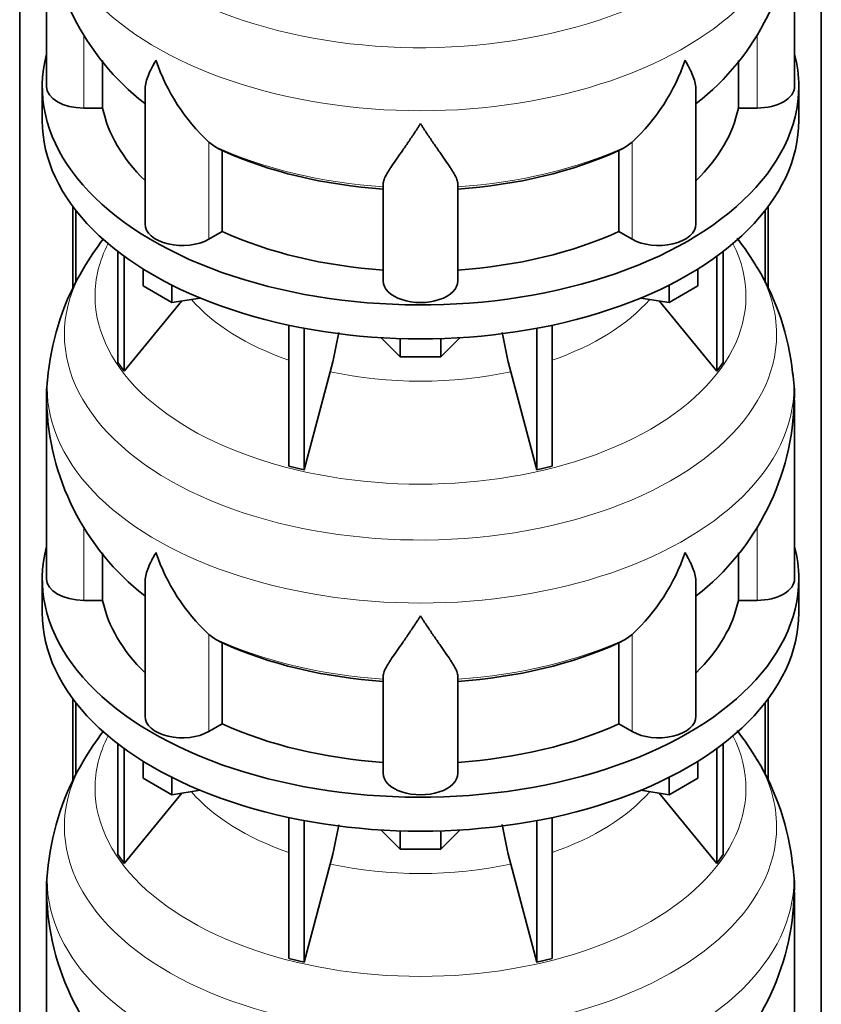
# Model space of a CAD drawing. Header units: millimetres. Extents: x 166 to 773, y -3338 to 2231.
# Tile 8 of 24: x 579 to 772, y -1547 to -1311. Entities that reach past the tile are written whole.
import ezdxf

# ---------------------------------------------------------------- set-up
doc = ezdxf.new("R2010")
doc.units = ezdxf.units.MM
doc.layers.add('LOW_134-16', color=7, linetype='Continuous')
doc.layers.add('VSI134_DIFFUSORE', color=7, linetype='Continuous')

# ---------------------------------------------------------------- blocks, each defined once
blk = doc.blocks.new('SE4')
at = {"layer": 'LOW_134-16', "color": 7, "linetype": 'Continuous', "lineweight": 35}
for p, q in [((579.14, -3070.53), (579.14, -1163.66)), ((771.99, -3070.53), (771.99, -1163.66)), ((591.89, -1355.57), (591.89, -1375.51)), ((592.64, -1356.56), (592.64, -1373.97)), ((758.49, -1356.56), (758.49, -1373.99)), ((759.24, -1355.57), (759.24, -1375.47)), ((591.89, -1473.97), (591.89, -1493.91)), ((592.64, -1474.96), (592.64, -1492.36)), ((758.49, -1474.96), (758.49, -1492.39)), ((759.24, -1473.97), (759.24, -1493.86))]:
    blk.add_line(p, q, dxfattribs=at)
at = {"layer": 'VSI134_DIFFUSORE', "color": 7, "linetype": 'Continuous', "lineweight": 35}
for p, q in [((585.57, -1283.71), (585.57, -1326.76)), ((765.57, -1326.76), (765.57, -1283.71)), ((599.09, -1331.96), (599.09, -1320.5)), ((752.04, -1320.51), (752.04, -1331.96)), ((584.57, -1326.76), (584.57, -1334.93)), ((609.29, -1327.67), (609.29, -1359.83)), ((741.84, -1359.83), (741.84, -1327.69)), ((766.57, -1334.93), (766.57, -1326.76)), ((594.57, -1331.96), (599.09, -1331.96)), ((752.04, -1331.96), (756.57, -1331.96)), ((626.08, -1341.21), (624.65, -1340.16)), ((726.48, -1340.16), (725.06, -1341.21)), ((627.86, -1361.66), (627.86, -1342.18)), ((723.28, -1342.18), (723.28, -1361.66)), ((666.57, -1373.53), (666.57, -1350.18)), ((684.57, -1373.53), (684.57, -1350.18)), ((624.65, -1363.5), (627.86, -1361.66)), ((723.28, -1361.66), (726.48, -1363.5)), ((602.74, -1366.43), (602.74, -1393.11)), ((604.27, -1367.57), (604.27, -1395.24)), ((746.86, -1367.57), (746.86, -1395.24)), ((748.39, -1366.43), (748.39, -1393.11)), ((608.81, -1374.69), (608.81, -1370.63)), ((742.32, -1374.69), (742.32, -1370.63)), ((615.75, -1378.69), (608.81, -1374.69)), ((615.75, -1378.69), (615.75, -1374.52)), ((735.38, -1378.69), (735.38, -1374.52)), ((742.32, -1374.69), (735.38, -1378.69)), ((622.57, -1377.64), (615.75, -1378.69)), ((735.38, -1378.69), (728.56, -1377.64)), ((604.27, -1395.24), (618.13, -1378.33)), ((733, -1378.33), (746.86, -1395.24)), ((643.87, -1384.18), (643.87, -1418.1)), ((647.56, -1384.92), (647.56, -1418.99)), ((703.57, -1384.92), (703.57, -1418.99)), ((707.26, -1384.18), (707.26, -1418.1)), ((670.66, -1391.82), (666.01, -1387.17)), ((670.66, -1391.82), (670.66, -1387.39)), ((685.12, -1387.17), (680.47, -1391.82)), ((680.47, -1391.82), (680.47, -1387.39)), ((680.47, -1391.82), (670.66, -1391.82)), ((602.74, -1393.11), (604.27, -1395.24)), ((746.86, -1395.24), (748.39, -1393.11)), ((647.56, -1418.99), (653.84, -1395.37)), ((697.29, -1395.37), (703.57, -1418.99)), ((585.57, -1402.1), (585.57, -1445.15)), ((765.57, -1445.15), (765.57, -1402.1)), ((643.87, -1418.1), (647.56, -1418.99)), ((703.57, -1418.99), (707.26, -1418.1)), ((599.09, -1450.35), (599.09, -1438.89)), ((752.04, -1438.9), (752.04, -1450.35)), ((584.57, -1445.15), (584.57, -1453.32)), ((609.29, -1446.06), (609.29, -1478.22)), ((741.84, -1478.22), (741.84, -1446.08)), ((766.57, -1453.32), (766.57, -1445.15)), ((594.57, -1450.35), (599.09, -1450.35)), ((752.04, -1450.35), (756.57, -1450.35)), ((626.08, -1459.6), (624.65, -1458.55)), ((726.48, -1458.55), (725.06, -1459.6)), ((627.86, -1480.05), (627.86, -1460.57)), ((723.28, -1460.57), (723.28, -1480.05)), ((666.57, -1491.92), (666.57, -1468.57)), ((684.57, -1491.92), (684.57, -1468.57)), ((624.65, -1481.9), (627.86, -1480.05)), ((723.28, -1480.05), (726.48, -1481.9)), ((602.74, -1484.82), (602.74, -1511.5)), ((604.27, -1485.97), (604.27, -1513.63)), ((746.86, -1485.97), (746.86, -1513.63)), ((748.39, -1484.82), (748.39, -1511.5)), ((608.81, -1493.08), (608.81, -1489.02)), ((742.32, -1493.08), (742.32, -1489.02)), ((615.75, -1497.09), (608.81, -1493.08)), ((615.75, -1497.09), (615.75, -1492.91)), ((735.38, -1497.09), (735.38, -1492.91)), ((742.32, -1493.08), (735.38, -1497.09)), ((622.57, -1496.03), (615.75, -1497.09)), ((735.38, -1497.09), (728.56, -1496.03)), ((604.27, -1513.63), (618.13, -1496.72)), ((733, -1496.72), (746.86, -1513.63)), ((643.87, -1502.57), (643.87, -1536.5)), ((647.56, -1503.31), (647.56, -1537.38)), ((703.57, -1503.31), (703.57, -1537.38)), ((707.26, -1502.57), (707.26, -1536.5)), ((670.66, -1510.22), (666.01, -1505.57)), ((670.66, -1510.22), (670.66, -1505.78)), ((685.12, -1505.57), (680.47, -1510.22)), ((680.47, -1510.22), (680.47, -1505.78)), ((680.47, -1510.22), (670.66, -1510.22)), ((602.74, -1511.5), (604.27, -1513.63)), ((746.86, -1513.63), (748.39, -1511.5)), ((647.56, -1537.38), (653.84, -1513.76)), ((697.29, -1513.76), (703.57, -1537.38)), ((585.57, -1520.49), (585.57, -1563.55)), ((765.57, -1563.55), (765.57, -1520.49)), ((643.87, -1536.5), (647.56, -1537.38)), ((703.57, -1537.38), (707.26, -1536.5))]:
    blk.add_line(p, q, dxfattribs=at)
at = {"layer": 'VSI134_DIFFUSORE', "color": 4, "linetype": 'Continuous', "lineweight": 9}
for p, q in [((594.57, -1331.96), (594.57, -1314.15)), ((756.57, -1331.96), (756.57, -1314.16)), ((624.65, -1363.5), (624.65, -1340.16)), ((726.48, -1363.5), (726.48, -1340.16)), ((594.57, -1450.35), (594.57, -1432.55)), ((756.57, -1450.35), (756.57, -1432.55)), ((624.65, -1481.9), (624.65, -1458.55)), ((726.48, -1481.9), (726.48, -1458.55))]:
    blk.add_line(p, q, dxfattribs=at)
at = {"layer": 'VSI134_DIFFUSORE', "color": 7, "linetype": 'Continuous', "lineweight": 35}
for centre, radius, start, end in [((646.88, -1282.53), 61.28, 181.3139, 231.9973), ((704.42, -1282.66), 61.06, 307.9546, 359.019), ((657.15, -1305.2), 47.73, 198.6373, 227.0857), ((693.98, -1305.2), 47.73, 312.9143, 341.3628), ((633.99, -1328.82), 14.7, 237.4509, 245.3566), ((717.15, -1328.82), 14.7, 294.6434, 302.5491), ((653.64, -1405.31), 68.62, 142.4181, 149.5413), ((696.03, -1406.63), 70.59, 30.9264, 37.903), ((647.28, -1402.31), 61.62, 148.9415, 173.806), ((704.26, -1401.97), 61.14, 5.9256, 31.1769), ((564, -1371.05), 93.08, 344.857, 350.8109), ((785.82, -1371.26), 91.75, 189.181, 195.2315), ((623.08, -1401.28), 37.48, 171.3932, 181.6063), ((738.72, -1400.49), 26.8, 356.563, 10.3828), ((646.88, -1400.92), 61.28, 181.3139, 231.9973), ((704.42, -1401.06), 61.06, 307.9546, 359.019), ((657.15, -1423.59), 47.73, 198.6373, 227.0857), ((693.98, -1423.59), 47.73, 312.9143, 341.3628), ((633.99, -1447.21), 14.7, 237.4509, 245.3566), ((717.15, -1447.21), 14.7, 294.6434, 302.5491), ((653.64, -1523.7), 68.62, 142.4181, 149.5413), ((696.03, -1525.02), 70.59, 30.9264, 37.903), ((647.28, -1520.71), 61.62, 148.9415, 173.806), ((704.26, -1520.36), 61.14, 5.9256, 31.1769), ((564, -1489.45), 93.08, 344.857, 350.8109), ((785.82, -1489.65), 91.75, 189.181, 195.2315), ((623.08, -1519.67), 37.48, 171.3932, 181.6063), ((738.72, -1518.89), 26.8, 356.563, 10.3828), ((646.88, -1519.31), 61.28, 181.3139, 231.9973), ((704.42, -1519.45), 61.06, 307.9546, 359.019)]:
    blk.add_arc(centre, radius, start, end, dxfattribs=at)
at = {"layer": 'VSI134_DIFFUSORE', "color": 4, "linetype": 'Continuous', "lineweight": 9}
for centre, major_axis, start_param, end_param in [((675.57, -1267.99), (85.67, 0), 2.814744, 6.283185), ((675.57, -1280.74), (-89.83, 0), 0, 3.208925), ((675.57, -1305.29), (-79.5, 0), 0.898849, 1.457346), ((675.57, -1305.29), (79.5, 0), 4.82584, 5.384336), ((675.57, -1377.19), (-78.3, 0), 0, 3.425204), ((675.57, -1377.19), (-78.3, 0), 5.999574, 6.283185), ((675.57, -1386.38), (85.67, 0), 2.814744, 6.283185), ((675.57, -1386.38), (85.67, 0), 0, 0.328778), ((675.57, -1362.07), (-61.63, 0), 0.463231, 1.030574), ((675.57, -1362.07), (61.63, 0), 5.252612, 5.819954), ((675.57, -1399.14), (-89.83, 0), 0, 3.208925), ((675.57, -1399.14), (-89.83, 0), 6.216038, 6.283185), ((675.57, -1362.07), (-61.63, 0), 1.210556, 1.931037), ((675.57, -1423.68), (-79.5, 0), 0.898849, 1.457346), ((675.57, -1423.68), (79.5, 0), 4.82584, 5.384336), ((675.57, -1495.58), (-78.3, 0), 0, 3.425204), ((675.57, -1495.58), (-78.3, 0), 5.999574, 6.283185), ((675.57, -1504.77), (85.67, 0), 2.814744, 6.283185), ((675.57, -1504.77), (85.67, 0), 0, 0.328778), ((675.57, -1480.46), (-61.63, 0), 0.463231, 1.030574), ((675.57, -1480.46), (61.63, 0), 5.252612, 5.819954), ((675.57, -1517.53), (-89.83, 0), 0, 3.208925), ((675.57, -1517.53), (-89.83, 0), 6.216038, 6.283185), ((675.57, -1480.46), (-61.63, 0), 1.210556, 1.931037)]:
    blk.add_ellipse(centre, major_axis=major_axis, ratio=0.57735, start_param=start_param, end_param=end_param, dxfattribs=at)
at = {"layer": 'VSI134_DIFFUSORE', "color": 7, "linetype": 'Continuous', "lineweight": 35}
for centre, major_axis, start_param, end_param in [((675.57, -1326.76), (91, 0), 2.993207, 6.283185), ((675.57, -1326.76), (91, 0), 0, 0.148386), ((594.57, -1326.76), (9, 0), 3.141593, 4.712389), ((756.57, -1326.76), (-9, 0), 1.570796, 3.141593), ((675.57, -1326.76), (-77, 0), 0.117151, 0.534109), ((675.57, -1326.76), (77, 0), 5.749077, 6.166034), ((675.57, -1334.93), (-91, 0), 0, 3.141593), ((675.57, -1307.28), (-77, 0), 0.902549, 1.453645), ((675.57, -1307.28), (77, 0), 4.82954, 5.380636), ((618.29, -1359.83), (9, 0), 3.141593, 5.497787), ((732.84, -1359.83), (-9, 0), 0.785398, 3.141593), ((675.57, -1326.76), (-77, 0), 0.902549, 1.453645), ((675.57, -1326.76), (77, 0), 4.82954, 5.380636), ((675.57, -1373.53), (-9, 0), 0, 3.141593), ((675.57, -1445.15), (91, 0), 2.993207, 6.283185), ((675.57, -1445.15), (91, 0), 0, 0.148386), ((594.57, -1445.15), (9, 0), 3.141593, 4.712389), ((756.57, -1445.15), (-9, 0), 1.570796, 3.141593), ((675.57, -1445.15), (-77, 0), 0.117151, 0.534109), ((675.57, -1445.15), (77, 0), 5.749077, 6.166034), ((675.57, -1453.32), (-91, 0), 0, 3.141593), ((675.57, -1425.68), (-77, 0), 0.902549, 1.453645), ((675.57, -1425.68), (77, 0), 4.82954, 5.380636), ((618.29, -1478.22), (9, 0), 3.141593, 5.497787), ((732.84, -1478.22), (-9, 0), 0.785398, 3.141593), ((675.57, -1445.15), (-77, 0), 0.902549, 1.453645), ((675.57, -1445.15), (77, 0), 4.82954, 5.380636), ((675.57, -1491.92), (-9, 0), 0, 3.141593)]:
    blk.add_ellipse(centre, major_axis=major_axis, ratio=0.57735, start_param=start_param, end_param=end_param, dxfattribs=at)
for points, knots in [([(609.29, -1327.69), (609.29, -1327.53), (609.3, -1327.37), (609.38, -1326.19), (609.67, -1325.14), (610.34, -1323.46), (610.6, -1322.89), (611.06, -1322), (611.22, -1321.7), (611.47, -1321.24), (611.6, -1321.01), (611.74, -1320.77), (611.83, -1320.61), (611.88, -1320.53), (611.93, -1320.45)], [0.4600931, 0.4600931, 0.4600931, 0.4600931, 0.5, 0.5, 0.75, 0.75, 0.875, 0.875, 0.9375, 0.9375, 0.96875, 0.984375, 0.984375, 1, 1, 1, 1]), ([(741.84, -1327.7), (741.84, -1327.55), (741.84, -1327.39), (741.79, -1326.73), (741.7, -1326.22), (741.43, -1325.15), (741.25, -1324.61), (740.8, -1323.48), (740.53, -1322.9), (740.08, -1322), (739.92, -1321.7), (739.66, -1321.24), (739.57, -1321.08), (739.39, -1320.77), (739.3, -1320.61), (739.21, -1320.45)], [0.4604904, 0.4604904, 0.4604904, 0.4604904, 0.5, 0.5, 0.625, 0.625, 0.75, 0.75, 0.875, 0.875, 0.9375, 0.9375, 0.96875, 0.96875, 1, 1, 1, 1]), ([(675.57, -1335.67), (675.43, -1335.89), (675.3, -1336.1), (675.03, -1336.52), (674.9, -1336.72), (674.5, -1337.34), (674.24, -1337.75), (673.45, -1338.94), (672.94, -1339.7), (671.92, -1341.18), (671.43, -1341.89), (670.48, -1343.25), (670.03, -1343.89), (669.18, -1345.11), (668.79, -1345.69), (668.25, -1346.51), (668.08, -1346.78), (667.75, -1347.29), (667.6, -1347.54), (667.19, -1348.26), (666.97, -1348.7), (666.66, -1349.5), (666.57, -1349.86), (666.57, -1350.18)], [0, 0, 0, 0, 0.03125, 0.03125, 0.0625, 0.0625, 0.125, 0.125, 0.25, 0.25, 0.375, 0.375, 0.5, 0.5, 0.625, 0.625, 0.6875, 0.6875, 0.75, 0.75, 0.875, 0.875, 1, 1, 1, 1]), ([(684.57, -1350.18), (684.57, -1349.86), (684.48, -1349.5), (684.16, -1348.7), (683.94, -1348.26), (683.53, -1347.54), (683.38, -1347.29), (683.06, -1346.78), (682.89, -1346.51), (682.35, -1345.69), (681.95, -1345.11), (681.1, -1343.89), (680.65, -1343.25), (679.71, -1341.9), (679.21, -1341.19), (678.2, -1339.71), (677.68, -1338.94), (676.89, -1337.75), (676.63, -1337.34), (676.23, -1336.73), (676.1, -1336.52), (675.83, -1336.1), (675.7, -1335.88), (675.57, -1335.67)], [0, 0, 0, 0, 0.125, 0.125, 0.25, 0.25, 0.3125, 0.3125, 0.375, 0.375, 0.5, 0.5, 0.625, 0.625, 0.75, 0.75, 0.875, 0.875, 0.9375, 0.9375, 0.96875, 0.96875, 1, 1, 1, 1]), ([(609.29, -1446.08), (609.29, -1445.92), (609.3, -1445.76), (609.38, -1444.58), (609.67, -1443.53), (610.34, -1441.86), (610.6, -1441.28), (611.06, -1440.39), (611.22, -1440.09), (611.47, -1439.63), (611.6, -1439.4), (611.74, -1439.16), (611.83, -1439), (611.88, -1438.92), (611.93, -1438.85)], [0.4600931, 0.4600931, 0.4600931, 0.4600931, 0.5, 0.5, 0.75, 0.75, 0.875, 0.875, 0.9375, 0.9375, 0.96875, 0.984375, 0.984375, 1, 1, 1, 1]), ([(741.84, -1446.09), (741.84, -1445.94), (741.84, -1445.78), (741.79, -1445.12), (741.7, -1444.61), (741.43, -1443.55), (741.25, -1443), (740.8, -1441.87), (740.53, -1441.29), (740.08, -1440.4), (739.92, -1440.09), (739.66, -1439.63), (739.57, -1439.48), (739.39, -1439.16), (739.3, -1439), (739.21, -1438.85)], [0.4604904, 0.4604904, 0.4604904, 0.4604904, 0.5, 0.5, 0.625, 0.625, 0.75, 0.75, 0.875, 0.875, 0.9375, 0.9375, 0.96875, 0.96875, 1, 1, 1, 1]), ([(675.57, -1454.07), (675.43, -1454.28), (675.3, -1454.49), (675.03, -1454.91), (674.9, -1455.12), (674.5, -1455.73), (674.24, -1456.14), (673.45, -1457.33), (672.94, -1458.1), (671.92, -1459.57), (671.43, -1460.29), (670.48, -1461.64), (670.03, -1462.28), (669.18, -1463.5), (668.79, -1464.08), (668.25, -1464.9), (668.08, -1465.17), (667.75, -1465.68), (667.6, -1465.93), (667.19, -1466.65), (666.97, -1467.09), (666.66, -1467.89), (666.57, -1468.25), (666.57, -1468.57)], [0, 0, 0, 0, 0.03125, 0.03125, 0.0625, 0.0625, 0.125, 0.125, 0.25, 0.25, 0.375, 0.375, 0.5, 0.5, 0.625, 0.625, 0.6875, 0.6875, 0.75, 0.75, 0.875, 0.875, 1, 1, 1, 1]), ([(684.57, -1468.57), (684.57, -1468.25), (684.48, -1467.89), (684.16, -1467.09), (683.94, -1466.65), (683.53, -1465.93), (683.38, -1465.68), (683.06, -1465.17), (682.89, -1464.9), (682.35, -1464.08), (681.95, -1463.5), (681.1, -1462.28), (680.65, -1461.64), (679.71, -1460.29), (679.21, -1459.58), (678.2, -1458.1), (677.68, -1457.33), (676.89, -1456.14), (676.63, -1455.74), (676.23, -1455.12), (676.1, -1454.91), (675.83, -1454.49), (675.7, -1454.28), (675.57, -1454.07)], [0, 0, 0, 0, 0.125, 0.125, 0.25, 0.25, 0.3125, 0.3125, 0.375, 0.375, 0.5, 0.5, 0.625, 0.625, 0.75, 0.75, 0.875, 0.875, 0.9375, 0.9375, 0.96875, 0.96875, 1, 1, 1, 1])]:
    blk.add_open_spline(points, degree=3, knots=knots, dxfattribs=at)

msp = doc.modelspace()

# ---------------------------------------------------------------- block references
msp.add_blockref('SE4', (0, 0))

doc.saveas('drawing.dxf')
